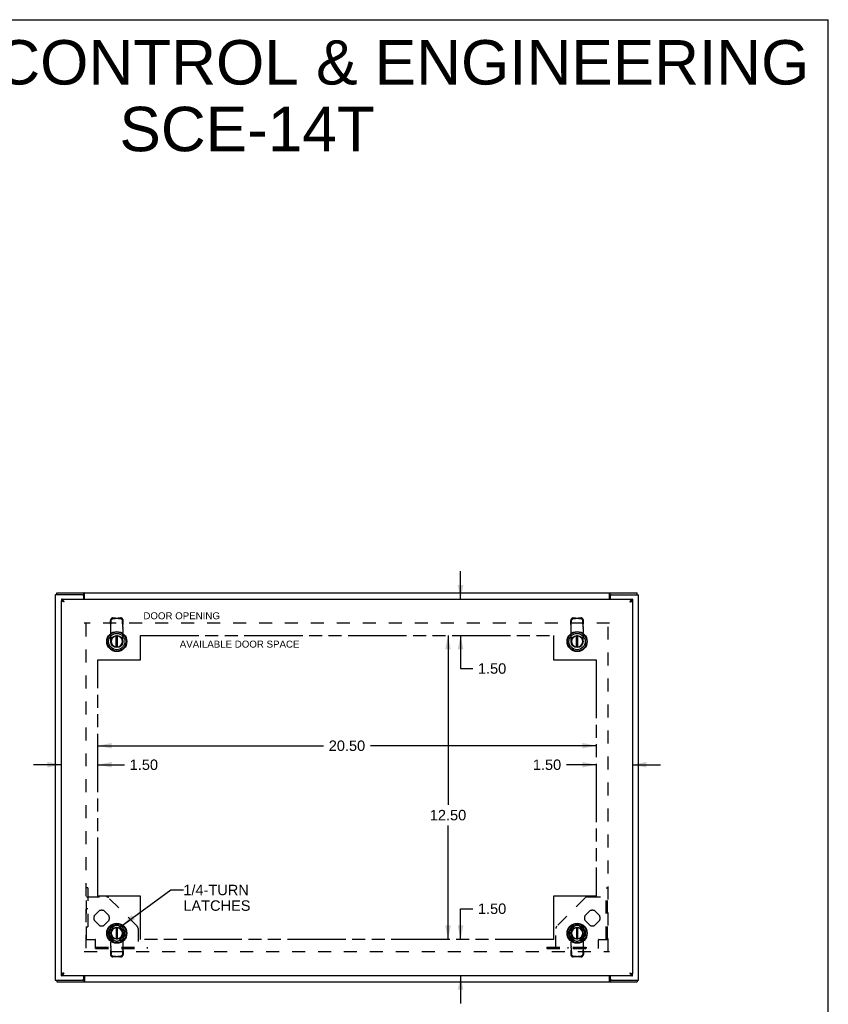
# Model space of a CAD drawing. Header units: inches. Extents: x 0 to 97.1, y 0 to 62.9.
# Tile 5 of 5: x 63.9 to 97.1, y 22.4 to 62.9. Entities that reach past the tile are written whole.
import ezdxf

# ---------------------------------------------------------------- set-up
doc = ezdxf.new("R2010")
doc.units = ezdxf.units.IN
doc.header["$LTSCALE"] = 5.342857
doc.header["$MEASUREMENT"] = 0
doc.linetypes.add('HIDDEN', pattern=[0.2, 0.1, -0.1])
doc.linetypes.add('PHANTOM', pattern=[0.8, 0.45, -0.05, 0.1, -0.05, 0.1, -0.05])
doc.layers.get('0').update_dxf_attribs({"linetype": 'CONTINUOUS'})
for name, color, linetype in [('02___PRT_ALL_AXES', 7, 'CONTINUOUS'), ('1-ACCESS_PANEL', 7, 'CONTINUOUS'), ('AVAILABLE_DOOR_SPACE', 7, 'CONTINUOUS'), ('DEFAULT_2', 8, 'HIDDEN'), ('DIMENSIONS', 7, 'CONTINUOUS')]:
    doc.layers.add(name, color=color, linetype=linetype)
doc.styles.get("Standard").update_dxf_attribs({"font": 'arial.ttf'})
doc.dimstyles.new('DIMSTYLE_1', dxfattribs={"dimtxt": 0.428571, "dimasz": 0.571429, "dimexe": 0.09, "dimexo": 0.07, "dimgap": 0.0375, "dimtad": 0, "dimtih": 1, "dimtoh": 1, "dimzin": 4, "dimdsep": 46, "dimtxsty": 'Standard', "dimblk": '_FILLED', "dimblk1": '_FILLED', "dimblk2": '_FILLED', "dimcen": 0.09, "dimazin": 1, "dimtfac": 1, "dimtofl": 0, "dimtmove": 0, "dimatfit": 3, "dimldrblk": '_FILLED', "dimfxl": 1, "dimtolj": 1, "dimtzin": 4, "dimarcsym": 0})
doc.dimstyles.get("Standard").update_dxf_attribs({"dimtxt": 0.485714, "dimasz": 0.571429, "dimexe": 0.09, "dimexo": 0.07, "dimgap": 0.09, "dimtad": 0, "dimtih": 1, "dimtoh": 1, "dimzin": 4, "dimdsep": 46, "dimtxsty": 'Standard', "dimblk": '_FILLED', "dimblk1": '_FILLED', "dimblk2": '_FILLED', "dimcen": 0.09, "dimazin": 1, "dimtp": 0.01, "dimtm": 0.01, "dimtfac": 1, "dimtofl": 0, "dimtmove": 0, "dimatfit": 3, "dimldrblk": '_FILLED', "dimfxl": 1, "dimtolj": 1, "dimtzin": 4, "dimarcsym": 0})

# ---------------------------------------------------------------- blocks, each defined once
blk = doc.blocks.new('_FILLED')
at = {"color": 0, "linetype": 'ByBlock'}
blk.add_solid([(0, 0), (-1, 0.2), (-1, -0.2)], dxfattribs=at)
blk = doc.blocks.new('*D3')
at = {"layer": '1-ACCESS_PANEL', "color": 2, "linetype": 'Continuous'}
for p, q in [((87.589, 32.211), (86.367, 32.211)), ((89.089, 32.211), (90.232, 32.211))]:
    blk.add_line(p, q, dxfattribs=at)
at = {"layer": '1-ACCESS_PANEL', "color": 2, "linetype": 'Continuous', "xscale": 0.5714285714, "yscale": 0.5714285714, "zscale": 0.5714285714}
blk.add_blockref('_FILLED', (87.589, 32.211), dxfattribs=at)
at = {"layer": '1-ACCESS_PANEL', "color": 2, "linetype": 'Continuous', "xscale": 0.5714285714, "yscale": 0.5714285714, "zscale": 0.5714285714, "rotation": 180}
blk.add_blockref('_FILLED', (89.089, 32.211), dxfattribs=at)
at = {"layer": '1-ACCESS_PANEL', "color": 2, "linetype": 'Continuous', "insert": (86.153, 32.425), "char_height": 0.4286, "width": 1.16463, "attachment_point": 3, "line_spacing_factor": 0.9}
blk.add_mtext('1.50', dxfattribs=at)
blk = doc.blocks.new('*D4')
at = {"layer": '1-ACCESS_PANEL', "color": 2, "linetype": 'Continuous'}
for p, q in [((65.589, 32.211), (64.446, 32.211)), ((67.089, 32.211), (68.187, 32.211))]:
    blk.add_line(p, q, dxfattribs=at)
at = {"layer": '1-ACCESS_PANEL', "color": 2, "linetype": 'Continuous', "xscale": 0.5714285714, "yscale": 0.5714285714, "zscale": 0.5714285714}
blk.add_blockref('_FILLED', (65.589, 32.211), dxfattribs=at)
at = {"layer": '1-ACCESS_PANEL', "color": 2, "linetype": 'Continuous', "xscale": 0.5714285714, "yscale": 0.5714285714, "zscale": 0.5714285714, "rotation": 180}
blk.add_blockref('_FILLED', (67.089, 32.211), dxfattribs=at)
at = {"layer": '1-ACCESS_PANEL', "color": 2, "linetype": 'Continuous', "insert": (68.401, 32.425), "char_height": 0.4286, "width": 1.16463, "attachment_point": 1, "line_spacing_factor": 0.9}
blk.add_mtext('1.50', dxfattribs=at)
blk = doc.blocks.new('*D5')
at = {"layer": '1-ACCESS_PANEL', "color": 2, "linetype": 'Continuous'}
for p, q in [((67.089, 32.993), (76.376, 32.993)), ((87.589, 32.993), (78.302, 32.993))]:
    blk.add_line(p, q, dxfattribs=at)
at = {"layer": '1-ACCESS_PANEL', "color": 2, "linetype": 'Continuous', "xscale": 0.5714285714, "yscale": 0.5714285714, "zscale": 0.5714285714, "rotation": 180}
blk.add_blockref('_FILLED', (67.089, 32.993), dxfattribs=at)
at = {"layer": '1-ACCESS_PANEL', "color": 2, "linetype": 'Continuous', "xscale": 0.5714285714, "yscale": 0.5714285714, "zscale": 0.5714285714}
blk.add_blockref('_FILLED', (87.589, 32.993), dxfattribs=at)
at = {"layer": '1-ACCESS_PANEL', "color": 2, "linetype": 'Continuous', "insert": (77.339, 33.207), "char_height": 0.4286, "width": 1.49761, "attachment_point": 2, "line_spacing_factor": 0.9}
blk.add_mtext('20.50', dxfattribs=at)
blk = doc.blocks.new('*D6')
at = {"layer": '1-ACCESS_PANEL', "color": 2, "linetype": 'Continuous'}
for p, q in [((82.013, 25.027), (82.013, 26.288)), ((82.013, 26.288), (82.513, 26.288)), ((82.013, 23.527), (82.013, 22.384))]:
    blk.add_line(p, q, dxfattribs=at)
at = {"layer": '1-ACCESS_PANEL', "color": 2, "linetype": 'Continuous', "xscale": 0.5714285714, "yscale": 0.5714285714, "zscale": 0.5714285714}
for p, rotation in [((82.013, 25.027), 270), ((82.013, 23.527), 90)]:
    blk.add_blockref('_FILLED', p, dxfattribs=dict(at, rotation=rotation))
at = {"layer": '1-ACCESS_PANEL', "color": 2, "linetype": 'Continuous', "insert": (82.727, 26.502), "char_height": 0.4286, "width": 1.16463, "attachment_point": 1, "line_spacing_factor": 0.9}
blk.add_mtext('1.50', dxfattribs=at)
blk = doc.blocks.new('*D7')
at = {"layer": '1-ACCESS_PANEL', "color": 2, "linetype": 'Continuous'}
for p, q in [((81.497, 37.527), (81.497, 30.567)), ((81.497, 25.027), (81.497, 29.709))]:
    blk.add_line(p, q, dxfattribs=at)
at = {"layer": '1-ACCESS_PANEL', "color": 2, "linetype": 'Continuous', "xscale": 0.5714285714, "yscale": 0.5714285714, "zscale": 0.5714285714}
for p, rotation in [((81.497, 37.527), 90), ((81.497, 25.027), 270)]:
    blk.add_blockref('_FILLED', p, dxfattribs=dict(at, rotation=rotation))
at = {"layer": '1-ACCESS_PANEL', "color": 2, "linetype": 'Continuous', "insert": (81.497, 30.352), "char_height": 0.4286, "width": 1.49761, "attachment_point": 2, "line_spacing_factor": 0.9}
blk.add_mtext('12.50', dxfattribs=at)
blk = doc.blocks.new('*D8')
at = {"layer": '1-ACCESS_PANEL', "color": 2, "linetype": 'Continuous'}
for p, q in [((82.013, 39.027), (82.013, 40.17)), ((82.013, 37.527), (82.013, 36.167)), ((82.013, 36.167), (82.513, 36.167))]:
    blk.add_line(p, q, dxfattribs=at)
at = {"layer": '1-ACCESS_PANEL', "color": 2, "linetype": 'Continuous', "xscale": 0.5714285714, "yscale": 0.5714285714, "zscale": 0.5714285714}
for p, rotation in [((82.013, 39.027), 270), ((82.013, 37.527), 90)]:
    blk.add_blockref('_FILLED', p, dxfattribs=dict(at, rotation=rotation))
at = {"layer": '1-ACCESS_PANEL', "color": 2, "linetype": 'Continuous', "insert": (82.727, 36.382), "char_height": 0.4286, "width": 1.16463, "attachment_point": 1, "line_spacing_factor": 0.9}
blk.add_mtext('1.50', dxfattribs=at)

msp = doc.modelspace()

# ---------------------------------------------------------------- linework, layer by layer
at = {"color": 7, "linetype": 'Continuous'}
for p, q in [((0, 62.857), (97.143, 62.857)), ((97.143, 0), (97.143, 62.857)), ((65.402, 39.202), (65.402, 39.277)), ((65.589, 39.027), (65.589, 38.952)), ((65.591, 38.947), (65.626, 38.947)), ((66.452, 39.202), (66.516, 39.202)), ((66.516, 39.202), (66.516, 39.277)), ((88.162, 39.202), (88.162, 39.277)), ((88.162, 39.202), (88.227, 39.202)), ((88.984, 38.916), (88.972, 38.91)), ((88.989, 38.919), (88.984, 38.916)), ((88.993, 38.921), (88.989, 38.919)), ((88.997, 38.923), (88.993, 38.921)), ((89.087, 38.947), (89.053, 38.947)), ((89.089, 39.027), (89.089, 38.952)), ((89.276, 39.202), (89.276, 39.277)), ((67.841, 37.046), (67.841, 37.495)), ((67.9, 37.046), (67.9, 37.495)), ((86.778, 37.046), (86.778, 37.495)), ((86.837, 37.046), (86.837, 37.495)), ((67.841, 25.507), (67.841, 25.058)), ((67.9, 25.058), (67.9, 25.507)), ((86.778, 25.507), (86.778, 25.058)), ((86.837, 25.058), (86.837, 25.507)), ((65.589, 23.527), (65.589, 23.602)), ((65.591, 23.607), (65.626, 23.607)), ((65.682, 23.63), (65.685, 23.632)), ((65.685, 23.632), (65.689, 23.634)), ((65.689, 23.634), (65.695, 23.637)), ((65.695, 23.637), (65.706, 23.644)), ((89.087, 23.607), (89.053, 23.607)), ((89.089, 23.527), (89.089, 23.602)), ((65.402, 23.352), (65.402, 23.277)), ((66.516, 23.352), (66.452, 23.352)), ((66.516, 23.352), (66.516, 23.277)), ((88.227, 23.352), (88.162, 23.352)), ((88.162, 23.352), (88.162, 23.277)), ((89.276, 23.352), (89.276, 23.277))]:
    msp.add_line(p, q, dxfattribs=at)
at = {"color": 3, "linetype": 'Continuous'}
for p, q in [((65.339, 39.202), (65.339, 23.352)), ((66.452, 39.202), (65.339, 39.202)), ((65.402, 39.277), (89.276, 39.277)), ((65.589, 39.027), (89.089, 39.027)), ((65.589, 23.607), (65.589, 38.947)), ((65.591, 38.947), (65.589, 38.947)), ((65.647, 38.924), (65.642, 38.925)), ((65.652, 38.923), (65.647, 38.924)), ((65.657, 38.921), (65.652, 38.923)), ((65.662, 38.92), (65.657, 38.921)), ((65.667, 38.919), (65.662, 38.92)), ((65.672, 38.918), (65.667, 38.919)), ((65.677, 38.916), (65.672, 38.918)), ((65.685, 38.915), (65.677, 38.916)), ((65.689, 38.936), (65.685, 38.942)), ((65.693, 38.913), (65.685, 38.915)), ((65.706, 38.91), (65.693, 38.913)), ((65.701, 38.919), (65.695, 38.927)), ((65.706, 38.91), (65.701, 38.919)), ((66.514, 39.027), (66.514, 39.139)), ((66.541, 39.027), (66.541, 39.246)), ((88.137, 39.027), (88.137, 39.246)), ((88.164, 39.139), (88.164, 39.027)), ((88.227, 39.202), (89.339, 39.202)), ((88.982, 38.924), (88.972, 38.91)), ((88.972, 38.91), (88.986, 38.913)), ((88.985, 38.93), (88.982, 38.924)), ((88.989, 38.936), (88.985, 38.93)), ((88.986, 38.913), (88.999, 38.916)), ((88.999, 38.916), (89.007, 38.918)), ((89.007, 38.918), (89.014, 38.92)), ((89.014, 38.92), (89.019, 38.921)), ((89.019, 38.921), (89.024, 38.922)), ((89.024, 38.922), (89.029, 38.923)), ((89.029, 38.923), (89.034, 38.924)), ((89.034, 38.924), (89.038, 38.926)), ((89.038, 38.926), (89.043, 38.927)), ((89.087, 38.947), (89.089, 38.947)), ((89.089, 38.947), (89.089, 23.607)), ((89.339, 23.352), (89.339, 39.202)), ((65.591, 23.607), (65.589, 23.607)), ((89.089, 23.527), (65.589, 23.527)), ((65.64, 23.628), (65.636, 23.626)), ((65.645, 23.629), (65.64, 23.628)), ((65.649, 23.63), (65.645, 23.629)), ((65.654, 23.631), (65.649, 23.63)), ((65.659, 23.633), (65.654, 23.631)), ((65.674, 23.636), (65.667, 23.634)), ((65.685, 23.639), (65.674, 23.636)), ((65.706, 23.644), (65.685, 23.639)), ((65.691, 23.62), (65.695, 23.626)), ((66.514, 23.414), (66.514, 23.527)), ((66.541, 23.527), (66.541, 23.308)), ((88.137, 23.308), (88.137, 23.527)), ((88.164, 23.527), (88.164, 23.414)), ((88.972, 23.644), (88.975, 23.643)), ((88.972, 23.644), (88.982, 23.629)), ((88.975, 23.643), (88.988, 23.64)), ((88.982, 23.629), (88.985, 23.623)), ((88.985, 23.623), (88.989, 23.617)), ((88.988, 23.64), (88.996, 23.638)), ((88.989, 23.617), (88.993, 23.612)), ((88.996, 23.638), (89.004, 23.636)), ((89.012, 23.634), (89.017, 23.633)), ((89.017, 23.633), (89.022, 23.632)), ((89.022, 23.632), (89.027, 23.631)), ((89.027, 23.631), (89.031, 23.63)), ((89.031, 23.63), (89.036, 23.628)), ((89.087, 23.607), (89.089, 23.607)), ((65.339, 23.352), (66.452, 23.352)), ((65.402, 23.277), (89.276, 23.277)), ((88.227, 23.352), (89.339, 23.352))]:
    msp.add_line(p, q, dxfattribs=at)
for points in [[(65.685, 38.942), (65.684, 38.945), (65.682, 38.948), (65.68, 38.95), (65.678, 38.953), (65.676, 38.956), (65.674, 38.959), (65.672, 38.961), (65.67, 38.964), (65.668, 38.966), (65.667, 38.969), (65.665, 38.972), (65.663, 38.974), (65.661, 38.977), (65.659, 38.979), (65.657, 38.981), (65.655, 38.984), (65.653, 38.986), (65.651, 38.988), (65.65, 38.99), (65.648, 38.992), (65.646, 38.994), (65.644, 38.997), (65.642, 38.998), (65.64, 39), (65.638, 39.002), (65.636, 39.004), (65.635, 39.006), (65.633, 39.007), (65.631, 39.009), (65.629, 39.011), (65.627, 39.012), (65.625, 39.013), (65.623, 39.015), (65.621, 39.016), (65.619, 39.017), (65.618, 39.018), (65.616, 39.019), (65.614, 39.02), (65.612, 39.021), (65.61, 39.022), (65.608, 39.023), (65.606, 39.024), (65.604, 39.024), (65.602, 39.025), (65.601, 39.025), (65.599, 39.026), (65.597, 39.026), (65.595, 39.026), (65.593, 39.027), (65.591, 39.027), (65.589, 39.027)], [(65.642, 38.925), (65.638, 38.926), (65.636, 38.927), (65.634, 38.928), (65.632, 38.928), (65.63, 38.929), (65.627, 38.929), (65.626, 38.93), (65.624, 38.931), (65.622, 38.931), (65.62, 38.932), (65.618, 38.933), (65.616, 38.933), (65.615, 38.934), (65.613, 38.934), (65.611, 38.935), (65.61, 38.936), (65.608, 38.936), (65.607, 38.937), (65.605, 38.937), (65.604, 38.938), (65.603, 38.939), (65.602, 38.939), (65.6, 38.94), (65.599, 38.941), (65.598, 38.941), (65.597, 38.942), (65.596, 38.942), (65.595, 38.943), (65.595, 38.944), (65.594, 38.944), (65.593, 38.945), (65.592, 38.945), (65.592, 38.946), (65.591, 38.947)], [(65.695, 38.927), (65.693, 38.93), (65.689, 38.936)], [(66.534, 39.257), (66.532, 39.261), (66.531, 39.263), (66.53, 39.265), (66.528, 39.267), (66.527, 39.269), (66.526, 39.27), (66.525, 39.272), (66.524, 39.273), (66.522, 39.274), (66.521, 39.275), (66.52, 39.276), (66.519, 39.276), (66.518, 39.277), (66.517, 39.277), (66.516, 39.277)], [(66.541, 39.246), (66.54, 39.247), (66.539, 39.249), (66.538, 39.251), (66.536, 39.252), (66.535, 39.254), (66.534, 39.257)], [(88.137, 39.246), (88.138, 39.247), (88.14, 39.249), (88.141, 39.251), (88.142, 39.252), (88.143, 39.254), (88.144, 39.257), (88.147, 39.261)], [(88.147, 39.261), (88.148, 39.263), (88.149, 39.265), (88.15, 39.267), (88.151, 39.269), (88.152, 39.27), (88.154, 39.272), (88.155, 39.273), (88.156, 39.274), (88.157, 39.275), (88.158, 39.276), (88.16, 39.276), (88.161, 39.277), (88.162, 39.277), (88.162, 39.277)], [(89.089, 39.027), (89.087, 39.027), (89.085, 39.027), (89.084, 39.026), (89.082, 39.026), (89.08, 39.026), (89.078, 39.025), (89.076, 39.025), (89.074, 39.024), (89.072, 39.024), (89.07, 39.023), (89.068, 39.022), (89.067, 39.021), (89.065, 39.02), (89.063, 39.019), (89.061, 39.018), (89.059, 39.017), (89.057, 39.016), (89.055, 39.015), (89.053, 39.013), (89.051, 39.012), (89.05, 39.011), (89.048, 39.009), (89.046, 39.007), (89.044, 39.006), (89.042, 39.004), (89.04, 39.002), (89.038, 39), (89.036, 38.998), (89.034, 38.997), (89.033, 38.994), (89.031, 38.992), (89.029, 38.99), (89.027, 38.988), (89.025, 38.986), (89.023, 38.984), (89.021, 38.981), (89.019, 38.979), (89.018, 38.977), (89.016, 38.974), (89.014, 38.972), (89.012, 38.969), (89.01, 38.966), (89.008, 38.964), (89.006, 38.961), (89.004, 38.959), (89.002, 38.956), (89.001, 38.953), (88.999, 38.95), (88.997, 38.948), (88.995, 38.945), (88.993, 38.942), (88.989, 38.936)], [(89.043, 38.927), (89.045, 38.928), (89.047, 38.928), (89.049, 38.929), (89.051, 38.929), (89.053, 38.93), (89.055, 38.931), (89.057, 38.931), (89.059, 38.932), (89.06, 38.933), (89.062, 38.933), (89.064, 38.934), (89.065, 38.934), (89.067, 38.935), (89.069, 38.936), (89.07, 38.936), (89.072, 38.937), (89.073, 38.937), (89.074, 38.938), (89.076, 38.939), (89.077, 38.939), (89.078, 38.94), (89.079, 38.941), (89.08, 38.941), (89.081, 38.942), (89.082, 38.942), (89.083, 38.943), (89.084, 38.944), (89.085, 38.944), (89.085, 38.945), (89.086, 38.945), (89.087, 38.946), (89.087, 38.947)], [(65.589, 23.527), (65.591, 23.527), (65.593, 23.527), (65.595, 23.527), (65.597, 23.527), (65.599, 23.528), (65.601, 23.528), (65.602, 23.529), (65.604, 23.529), (65.606, 23.53), (65.608, 23.53), (65.61, 23.531), (65.612, 23.532), (65.614, 23.533), (65.616, 23.534), (65.618, 23.535), (65.619, 23.536), (65.621, 23.537), (65.623, 23.539), (65.625, 23.54), (65.627, 23.541), (65.629, 23.543), (65.631, 23.544), (65.633, 23.546), (65.635, 23.548), (65.636, 23.549), (65.638, 23.551), (65.64, 23.553), (65.642, 23.555), (65.644, 23.557), (65.646, 23.559), (65.648, 23.561), (65.65, 23.563), (65.651, 23.565), (65.653, 23.567), (65.655, 23.57), (65.657, 23.572), (65.659, 23.574), (65.661, 23.577), (65.663, 23.579), (65.665, 23.582), (65.667, 23.584), (65.668, 23.587), (65.67, 23.59), (65.672, 23.592), (65.674, 23.595), (65.676, 23.598), (65.678, 23.6), (65.68, 23.603), (65.682, 23.606), (65.684, 23.609), (65.685, 23.612), (65.687, 23.614), (65.691, 23.62)], [(65.636, 23.626), (65.634, 23.626), (65.632, 23.625), (65.63, 23.625), (65.627, 23.624), (65.626, 23.623), (65.624, 23.623), (65.622, 23.622), (65.62, 23.621), (65.618, 23.621), (65.616, 23.62), (65.615, 23.62), (65.613, 23.619), (65.611, 23.618), (65.61, 23.618), (65.608, 23.617), (65.607, 23.617), (65.605, 23.616), (65.604, 23.615), (65.603, 23.615), (65.602, 23.614), (65.6, 23.613), (65.599, 23.613), (65.598, 23.612), (65.597, 23.612), (65.596, 23.611), (65.595, 23.61), (65.595, 23.61), (65.594, 23.609), (65.593, 23.609), (65.592, 23.608), (65.592, 23.607), (65.591, 23.607)], [(65.667, 23.634), (65.664, 23.634), (65.659, 23.633)], [(65.695, 23.626), (65.697, 23.629), (65.706, 23.644)], [(88.993, 23.612), (88.995, 23.609), (88.997, 23.606), (88.999, 23.603), (89.001, 23.6), (89.002, 23.598), (89.004, 23.595), (89.006, 23.592), (89.008, 23.59), (89.01, 23.587), (89.012, 23.584), (89.014, 23.582), (89.016, 23.579), (89.018, 23.577), (89.019, 23.574), (89.021, 23.572), (89.023, 23.57), (89.025, 23.567), (89.027, 23.565), (89.029, 23.563), (89.031, 23.561), (89.033, 23.559), (89.034, 23.557), (89.036, 23.555), (89.038, 23.553), (89.04, 23.551), (89.042, 23.549), (89.044, 23.548), (89.046, 23.546), (89.048, 23.544), (89.05, 23.543), (89.051, 23.541), (89.053, 23.54), (89.055, 23.539), (89.057, 23.537), (89.059, 23.536), (89.061, 23.535), (89.063, 23.534), (89.065, 23.533), (89.067, 23.532), (89.068, 23.531), (89.07, 23.53), (89.072, 23.53), (89.074, 23.529), (89.076, 23.529), (89.078, 23.528), (89.08, 23.528), (89.082, 23.527), (89.084, 23.527), (89.085, 23.527), (89.087, 23.527), (89.089, 23.527)], [(89.004, 23.636), (89.009, 23.635), (89.012, 23.634)], [(89.036, 23.628), (89.04, 23.627), (89.043, 23.626), (89.045, 23.626), (89.047, 23.625), (89.049, 23.625), (89.051, 23.624), (89.053, 23.623), (89.055, 23.623), (89.057, 23.622), (89.059, 23.621), (89.06, 23.621), (89.062, 23.62), (89.064, 23.62), (89.065, 23.619), (89.067, 23.618), (89.069, 23.618), (89.07, 23.617), (89.072, 23.617), (89.073, 23.616), (89.074, 23.615), (89.076, 23.615), (89.077, 23.614), (89.078, 23.613), (89.079, 23.613), (89.08, 23.612), (89.081, 23.612), (89.082, 23.611), (89.083, 23.61), (89.084, 23.61), (89.085, 23.609), (89.085, 23.609), (89.086, 23.608), (89.087, 23.607), (89.087, 23.607)], [(66.532, 23.293), (66.531, 23.291), (66.53, 23.289), (66.528, 23.287), (66.527, 23.285), (66.526, 23.283), (66.525, 23.282), (66.524, 23.28), (66.522, 23.279), (66.521, 23.278), (66.52, 23.278), (66.519, 23.277), (66.518, 23.277), (66.517, 23.277), (66.516, 23.277)], [(66.541, 23.308), (66.54, 23.306), (66.539, 23.305), (66.538, 23.303), (66.536, 23.301), (66.535, 23.299), (66.534, 23.297), (66.532, 23.293)], [(88.137, 23.308), (88.138, 23.306), (88.14, 23.305), (88.141, 23.303), (88.142, 23.301), (88.143, 23.299), (88.144, 23.297)], [(88.144, 23.297), (88.147, 23.293), (88.148, 23.291), (88.149, 23.289), (88.15, 23.287), (88.151, 23.285), (88.152, 23.283), (88.154, 23.282), (88.155, 23.28), (88.156, 23.279), (88.157, 23.278), (88.158, 23.278), (88.16, 23.277), (88.161, 23.277), (88.162, 23.277), (88.162, 23.277)]]:
    msp.add_lwpolyline(points, dxfattribs=at)
at = {"color": 7, "linetype": 'Continuous'}
for points in [[(66.527, 39.195), (66.525, 39.197), (66.524, 39.198), (66.523, 39.199), (66.522, 39.2), (66.52, 39.2), (66.519, 39.201), (66.518, 39.201), (66.517, 39.202), (66.516, 39.202)], [(66.541, 39.191), (66.54, 39.19), (66.539, 39.19), (66.538, 39.19), (66.537, 39.19), (66.536, 39.19), (66.535, 39.191), (66.533, 39.191), (66.532, 39.192), (66.531, 39.192), (66.53, 39.193), (66.528, 39.194), (66.527, 39.195)], [(88.137, 39.191), (88.138, 39.19), (88.139, 39.19), (88.14, 39.19), (88.141, 39.19), (88.143, 39.19), (88.144, 39.191), (88.145, 39.191), (88.147, 39.192), (88.148, 39.192), (88.149, 39.193), (88.15, 39.194), (88.151, 39.195), (88.153, 39.197)], [(88.153, 39.197), (88.155, 39.198), (88.156, 39.199), (88.157, 39.2), (88.158, 39.2), (88.159, 39.201), (88.16, 39.201), (88.161, 39.202), (88.162, 39.202)], [(89.089, 38.952), (89.087, 38.952), (89.085, 38.952), (89.084, 38.952), (89.082, 38.951), (89.08, 38.951), (89.078, 38.951), (89.076, 38.951), (89.074, 38.951), (89.072, 38.951), (89.07, 38.95), (89.068, 38.95), (89.067, 38.95), (89.065, 38.949), (89.063, 38.949), (89.061, 38.949), (89.059, 38.948), (89.057, 38.948), (89.055, 38.947), (89.053, 38.947), (89.051, 38.946), (89.05, 38.946), (89.048, 38.945), (89.046, 38.945), (89.044, 38.944), (89.042, 38.944), (89.04, 38.943), (89.038, 38.942), (89.036, 38.942), (89.034, 38.941), (89.033, 38.94), (89.031, 38.939), (89.029, 38.939), (89.027, 38.938), (89.025, 38.937), (89.023, 38.936), (89.021, 38.935), (89.019, 38.935), (89.018, 38.934), (89.016, 38.933), (89.014, 38.932), (89.012, 38.931), (89.01, 38.93), (89.008, 38.929), (89.006, 38.928), (89.004, 38.927), (89.002, 38.926), (89.001, 38.925), (88.997, 38.923)], [(65.589, 23.602), (65.591, 23.602), (65.593, 23.602), (65.595, 23.602), (65.597, 23.602), (65.599, 23.602), (65.601, 23.602), (65.602, 23.602), (65.604, 23.603), (65.606, 23.603), (65.608, 23.603), (65.61, 23.603), (65.612, 23.604), (65.614, 23.604), (65.616, 23.604), (65.618, 23.605), (65.619, 23.605), (65.621, 23.606), (65.623, 23.606), (65.625, 23.606), (65.627, 23.607), (65.629, 23.608), (65.631, 23.608), (65.633, 23.609), (65.635, 23.609), (65.636, 23.61), (65.638, 23.61), (65.64, 23.611), (65.642, 23.612), (65.644, 23.613), (65.646, 23.613), (65.648, 23.614), (65.65, 23.615), (65.651, 23.616), (65.653, 23.616), (65.655, 23.617), (65.657, 23.618), (65.659, 23.619), (65.661, 23.62), (65.663, 23.621), (65.665, 23.621), (65.667, 23.622), (65.668, 23.623), (65.67, 23.624), (65.672, 23.625), (65.674, 23.626), (65.676, 23.627), (65.678, 23.628), (65.682, 23.63)], [(66.525, 23.356), (66.524, 23.355), (66.523, 23.354), (66.522, 23.354), (66.52, 23.353), (66.519, 23.352), (66.518, 23.352), (66.517, 23.352), (66.516, 23.352)], [(66.541, 23.363), (66.54, 23.363), (66.539, 23.363), (66.538, 23.363), (66.537, 23.363), (66.536, 23.363), (66.535, 23.363), (66.533, 23.362), (66.532, 23.362), (66.531, 23.361), (66.53, 23.36), (66.528, 23.359), (66.527, 23.358), (66.525, 23.356)], [(88.137, 23.363), (88.138, 23.363), (88.139, 23.363), (88.14, 23.363), (88.141, 23.363), (88.143, 23.363), (88.144, 23.363), (88.145, 23.362), (88.147, 23.362), (88.148, 23.361), (88.149, 23.36), (88.15, 23.359), (88.151, 23.358)], [(88.151, 23.358), (88.153, 23.356), (88.155, 23.355), (88.156, 23.354), (88.157, 23.354), (88.158, 23.353), (88.159, 23.352), (88.16, 23.352), (88.161, 23.352), (88.162, 23.352)]]:
    msp.add_lwpolyline(points, dxfattribs=at)
for centre, radius in [((67.87, 37.277), 0.413), ((67.87, 37.277), 0.394), ((86.808, 37.277), 0.413), ((86.808, 37.277), 0.394), ((67.87, 37.277), 0.335), ((67.87, 37.277), 0.248), ((67.87, 37.277), 0.236), ((86.808, 37.277), 0.335), ((86.808, 37.277), 0.248), ((86.808, 37.277), 0.236), ((67.87, 25.277), 0.413), ((67.87, 25.277), 0.394), ((67.87, 25.277), 0.335), ((67.87, 25.277), 0.248), ((86.808, 25.277), 0.413), ((86.808, 25.277), 0.394), ((86.808, 25.277), 0.335), ((86.808, 25.277), 0.248), ((67.87, 25.277), 0.236), ((86.808, 25.277), 0.236)]:
    msp.add_circle(centre, radius, dxfattribs=at)
at = {"color": 3, "linetype": 'Continuous'}
for centre, start, end in [((66.452, 39.139), 0, 90), ((88.227, 39.139), 90, 180), ((66.452, 23.414), 270, 360), ((88.227, 23.414), 180, 270)]:
    msp.add_arc(centre, 0.0625, start, end, dxfattribs=at)
at = {"color": 7, "linetype": 'Continuous'}
for centre, start, end in [((67.87, 37.277), 97.3031, 82.6969), ((86.808, 37.277), 97.3031, 82.6969), ((67.87, 25.277), 277.3031, 262.6969), ((86.808, 25.277), 277.3031, 262.6969)]:
    msp.add_arc(centre, 0.232, start, end, dxfattribs=at)
at = {"layer": '02___PRT_ALL_AXES', "color": 8, "linetype": 'HIDDEN'}
for p, q in [((66.938, 25.99), (67.157, 26.209)), ((67.334, 26.209), (67.553, 25.99)), ((87.125, 25.99), (87.345, 26.209)), ((87.521, 26.209), (87.741, 25.99)), ((67.157, 25.594), (66.938, 25.813)), ((67.553, 25.813), (67.334, 25.594)), ((67.563, 25.365), (67.782, 25.584)), ((67.959, 25.584), (68.178, 25.365)), ((86.5, 25.365), (86.72, 25.584)), ((86.896, 25.584), (87.116, 25.365)), ((87.345, 25.594), (87.125, 25.813)), ((87.741, 25.813), (87.521, 25.594)), ((67.782, 24.969), (67.563, 25.188)), ((68.178, 25.188), (67.959, 24.969)), ((86.72, 24.969), (86.5, 25.188)), ((87.116, 25.188), (86.896, 24.969))]:
    msp.add_line(p, q, dxfattribs=at)
for centre, start, end in [((67.245, 25.902), 163.955, 196.045), ((67.245, 25.902), 73.955, 106.045), ((67.245, 25.902), 343.955, 16.045), ((87.433, 25.902), 163.955, 196.045), ((87.433, 25.902), 73.955, 106.045), ((87.433, 25.902), 343.955, 16.045), ((67.245, 25.902), 253.955, 286.045), ((67.87, 25.277), 73.955, 106.045), ((86.808, 25.277), 73.955, 106.045), ((87.433, 25.902), 253.955, 286.045), ((67.87, 25.277), 163.955, 196.045), ((67.87, 25.277), 343.955, 16.045), ((86.808, 25.277), 163.955, 196.045), ((86.808, 25.277), 343.955, 16.045), ((67.87, 25.277), 253.955, 286.045), ((86.808, 25.277), 253.955, 286.045)]:
    msp.add_arc(centre, 0.32, start, end, dxfattribs=at)
at = {"layer": 'AVAILABLE_DOOR_SPACE', "color": 7, "linetype": 'PHANTOM'}
for p, q in [((68.839, 36.527), (68.839, 37.527)), ((68.839, 37.527), (85.839, 37.527)), ((85.839, 37.527), (85.839, 36.527)), ((67.089, 26.808), (67.089, 36.527)), ((67.089, 36.527), (68.839, 36.527)), ((85.839, 36.527), (87.589, 36.527)), ((87.589, 36.527), (87.589, 26.808)), ((68.839, 26.808), (67.089, 26.808)), ((68.839, 25.027), (68.839, 26.808)), ((87.589, 26.808), (85.839, 26.808)), ((85.839, 26.808), (85.839, 25.027)), ((85.839, 25.027), (68.839, 25.027))]:
    msp.add_line(p, q, dxfattribs=at)
at = {"layer": 'DEFAULT_2', "color": 8, "linetype": 'HIDDEN'}
for p, q in [((67.608, 38.05), (67.611, 38.146)), ((67.635, 38.029), (67.638, 38.125)), ((67.713, 38.25), (67.77, 38.252)), ((67.74, 38.229), (67.796, 38.231)), ((67.796, 38.231), (67.77, 38.252)), ((67.861, 38.24), (67.88, 38.24)), ((67.945, 38.231), (67.971, 38.252)), ((67.945, 38.231), (68.001, 38.229)), ((67.971, 38.252), (68.028, 38.25)), ((68.106, 38.029), (68.103, 38.125)), ((68.133, 38.05), (68.13, 38.146)), ((86.546, 38.05), (86.549, 38.146)), ((86.572, 38.029), (86.575, 38.125)), ((86.651, 38.25), (86.707, 38.252)), ((86.677, 38.229), (86.734, 38.231)), ((86.734, 38.231), (86.707, 38.252)), ((86.799, 38.24), (86.817, 38.24)), ((86.882, 38.231), (86.909, 38.252)), ((86.882, 38.231), (86.939, 38.229)), ((86.909, 38.252), (86.965, 38.25)), ((87.044, 38.029), (87.041, 38.125)), ((87.07, 38.05), (87.067, 38.146)), ((88.147, 38.027), (66.531, 38.027)), ((66.589, 38.022), (66.589, 24.532)), ((67.635, 38.029), (67.608, 38.05)), ((67.623, 37.879), (67.623, 37.942)), ((67.623, 37.838), (67.623, 37.879)), ((67.623, 37.812), (67.623, 37.838)), ((67.623, 37.647), (67.623, 37.812)), ((68.106, 38.029), (68.133, 38.05)), ((68.118, 37.879), (68.118, 37.942)), ((68.118, 37.879), (68.118, 37.838)), ((68.118, 37.812), (68.118, 37.838)), ((68.118, 37.812), (68.118, 37.647)), ((86.572, 38.029), (86.546, 38.05)), ((86.56, 37.879), (86.56, 37.942)), ((86.56, 37.838), (86.56, 37.879)), ((86.56, 37.812), (86.56, 37.838)), ((86.56, 37.647), (86.56, 37.812)), ((87.044, 38.029), (87.07, 38.05)), ((87.055, 37.879), (87.055, 37.942)), ((87.055, 37.879), (87.055, 37.838)), ((87.055, 37.812), (87.055, 37.838)), ((87.055, 37.812), (87.055, 37.647)), ((88.089, 24.532), (88.089, 38.022)), ((67.623, 37.28), (67.623, 37.647)), ((68.118, 37.28), (68.118, 37.647)), ((86.56, 37.28), (86.56, 37.647)), ((87.055, 37.28), (87.055, 37.647)), ((67.849, 37.054), (67.892, 37.054)), ((86.787, 37.054), (86.829, 37.054)), ((66.62, 25.027), (66.62, 27.152)), ((66.68, 27.152), (66.62, 27.152)), ((66.68, 27.152), (66.68, 25.027)), ((87.998, 27.152), (88.058, 27.152)), ((87.998, 25.027), (87.998, 27.152)), ((88.058, 25.027), (88.058, 27.152)), ((66.62, 26.777), (67.444, 26.777)), ((68.709, 25.563), (67.532, 26.74)), ((87.146, 26.74), (85.97, 25.563)), ((87.235, 26.777), (88.058, 26.777)), ((66.68, 26.277), (66.62, 26.277)), ((88.058, 26.277), (87.998, 26.277)), ((66.68, 25.527), (66.62, 25.527)), ((88.058, 25.527), (87.998, 25.527)), ((67.623, 25.273), (67.623, 24.906)), ((67.892, 25.499), (67.849, 25.499)), ((68.118, 25.273), (68.118, 24.906)), ((68.745, 25.475), (68.745, 24.652)), ((85.933, 24.652), (85.933, 25.475)), ((86.56, 25.273), (86.56, 24.906)), ((86.829, 25.499), (86.787, 25.499)), ((87.055, 25.273), (87.055, 24.906)), ((66.62, 25.027), (66.975, 25.027)), ((66.995, 24.652), (66.995, 25.007)), ((66.995, 24.712), (69.12, 24.712)), ((67.495, 24.712), (67.495, 24.652)), ((67.623, 24.741), (67.623, 24.906)), ((67.623, 24.741), (67.623, 24.715)), ((67.623, 24.674), (67.623, 24.715)), ((68.118, 24.906), (68.118, 24.741)), ((68.118, 24.741), (68.118, 24.715)), ((68.118, 24.715), (68.118, 24.674)), ((68.245, 24.712), (68.245, 24.652)), ((69.12, 24.712), (69.12, 24.652)), ((85.558, 24.712), (87.683, 24.712)), ((85.558, 24.712), (85.558, 24.652)), ((86.433, 24.712), (86.433, 24.652)), ((86.56, 24.741), (86.56, 24.906)), ((86.56, 24.741), (86.56, 24.715)), ((86.56, 24.674), (86.56, 24.715)), ((87.055, 24.906), (87.055, 24.741)), ((87.055, 24.741), (87.055, 24.715)), ((87.055, 24.715), (87.055, 24.674)), ((87.183, 24.712), (87.183, 24.652)), ((87.683, 24.652), (87.683, 25.007)), ((87.703, 25.027), (88.058, 25.027)), ((66.531, 24.527), (88.147, 24.527)), ((66.995, 24.652), (69.12, 24.652)), ((67.635, 24.525), (67.608, 24.503)), ((67.608, 24.503), (67.611, 24.407)), ((67.623, 24.674), (67.623, 24.611)), ((67.635, 24.525), (67.638, 24.428)), ((67.77, 24.302), (67.713, 24.303)), ((67.796, 24.323), (67.74, 24.324)), ((67.796, 24.323), (67.77, 24.302)), ((67.88, 24.313), (67.861, 24.313)), ((68.001, 24.324), (67.945, 24.323)), ((67.945, 24.323), (67.971, 24.302)), ((68.028, 24.303), (67.971, 24.302)), ((68.106, 24.525), (68.103, 24.428)), ((68.106, 24.525), (68.133, 24.503)), ((68.118, 24.674), (68.118, 24.611)), ((68.133, 24.503), (68.13, 24.407)), ((85.558, 24.652), (87.683, 24.652)), ((86.572, 24.525), (86.546, 24.503)), ((86.546, 24.503), (86.549, 24.407)), ((86.56, 24.674), (86.56, 24.611)), ((86.572, 24.525), (86.575, 24.428)), ((86.707, 24.302), (86.651, 24.303)), ((86.734, 24.323), (86.677, 24.324)), ((86.734, 24.323), (86.707, 24.302)), ((86.817, 24.313), (86.799, 24.313)), ((86.939, 24.324), (86.882, 24.323)), ((86.882, 24.323), (86.909, 24.302)), ((86.965, 24.303), (86.909, 24.302)), ((87.044, 24.525), (87.041, 24.428)), ((87.044, 24.525), (87.07, 24.503)), ((87.055, 24.674), (87.055, 24.611)), ((87.07, 24.503), (87.067, 24.407))]:
    msp.add_line(p, q, dxfattribs=at)
for points in [[(67.713, 38.25), (67.704, 38.249), (67.694, 38.248), (67.684, 38.245), (67.675, 38.241), (67.666, 38.237), (67.658, 38.232), (67.65, 38.225), (67.642, 38.219), (67.636, 38.211), (67.63, 38.203), (67.624, 38.194), (67.62, 38.185), (67.616, 38.176), (67.614, 38.166), (67.612, 38.156), (67.611, 38.146)], [(67.638, 38.125), (67.638, 38.135), (67.64, 38.145), (67.643, 38.155), (67.646, 38.164), (67.651, 38.173), (67.656, 38.182), (67.662, 38.19), (67.669, 38.197), (67.676, 38.204), (67.684, 38.21), (67.693, 38.216), (67.702, 38.22), (67.711, 38.224), (67.72, 38.226), (67.73, 38.228), (67.74, 38.229)], [(67.77, 38.252), (67.785, 38.25), (67.8, 38.248), (67.815, 38.246), (67.83, 38.244), (67.846, 38.242), (67.861, 38.24)], [(67.796, 38.231), (67.807, 38.232), (67.818, 38.234), (67.829, 38.236), (67.839, 38.237), (67.85, 38.239), (67.861, 38.24)], [(67.88, 38.24), (67.895, 38.242), (67.91, 38.244), (67.926, 38.246), (67.941, 38.248), (67.956, 38.25), (67.971, 38.252)], [(67.88, 38.24), (67.891, 38.239), (67.901, 38.237), (67.912, 38.236), (67.923, 38.234), (67.934, 38.232), (67.945, 38.231)], [(68.001, 38.229), (68.011, 38.228), (68.021, 38.226), (68.03, 38.224), (68.039, 38.22), (68.048, 38.216), (68.057, 38.21), (68.065, 38.204), (68.072, 38.197), (68.079, 38.19), (68.085, 38.182), (68.09, 38.173), (68.095, 38.164), (68.098, 38.155), (68.101, 38.145), (68.103, 38.135), (68.103, 38.125)], [(68.13, 38.146), (68.129, 38.156), (68.127, 38.166), (68.125, 38.176), (68.121, 38.185), (68.117, 38.194), (68.111, 38.203), (68.105, 38.211), (68.099, 38.219), (68.091, 38.225), (68.083, 38.232), (68.075, 38.237), (68.066, 38.241), (68.056, 38.245), (68.047, 38.248), (68.037, 38.249), (68.028, 38.25)], [(86.651, 38.25), (86.641, 38.249), (86.631, 38.248), (86.622, 38.245), (86.613, 38.241), (86.604, 38.237), (86.595, 38.232), (86.587, 38.225), (86.58, 38.219), (86.573, 38.211), (86.567, 38.203), (86.562, 38.194), (86.557, 38.185), (86.554, 38.176), (86.551, 38.166), (86.549, 38.156), (86.549, 38.146)], [(86.575, 38.125), (86.576, 38.135), (86.578, 38.145), (86.58, 38.155), (86.584, 38.164), (86.588, 38.173), (86.593, 38.182), (86.6, 38.19), (86.606, 38.197), (86.614, 38.204), (86.622, 38.21), (86.63, 38.216), (86.639, 38.22), (86.648, 38.224), (86.658, 38.226), (86.668, 38.228), (86.677, 38.229)], [(86.707, 38.252), (86.722, 38.25), (86.737, 38.248), (86.753, 38.246), (86.768, 38.244), (86.783, 38.242), (86.799, 38.24)], [(86.734, 38.231), (86.744, 38.232), (86.755, 38.234), (86.766, 38.236), (86.777, 38.237), (86.788, 38.239), (86.799, 38.24)], [(86.817, 38.24), (86.832, 38.242), (86.848, 38.244), (86.863, 38.246), (86.879, 38.248), (86.894, 38.25), (86.909, 38.252)], [(86.817, 38.24), (86.828, 38.239), (86.839, 38.237), (86.85, 38.236), (86.861, 38.234), (86.872, 38.232), (86.882, 38.231)], [(86.939, 38.229), (86.948, 38.228), (86.958, 38.226), (86.968, 38.224), (86.977, 38.22), (86.986, 38.216), (86.994, 38.21), (87.002, 38.204), (87.01, 38.197), (87.016, 38.19), (87.022, 38.182), (87.028, 38.173), (87.032, 38.164), (87.036, 38.155), (87.038, 38.145), (87.04, 38.135), (87.041, 38.125)], [(87.067, 38.146), (87.067, 38.156), (87.065, 38.166), (87.062, 38.176), (87.059, 38.185), (87.054, 38.194), (87.049, 38.203), (87.043, 38.211), (87.036, 38.219), (87.029, 38.225), (87.021, 38.232), (87.012, 38.237), (87.003, 38.241), (86.994, 38.245), (86.984, 38.248), (86.975, 38.249), (86.965, 38.25)], [(67.623, 37.942), (67.62, 37.96), (67.618, 37.978), (67.615, 37.996), (67.613, 38.014), (67.61, 38.032), (67.608, 38.05)], [(67.623, 37.942), (67.625, 37.957), (67.627, 37.971), (67.629, 37.986), (67.63, 38), (67.632, 38.014), (67.635, 38.029)], [(68.118, 37.942), (68.116, 37.957), (68.114, 37.971), (68.112, 37.986), (68.11, 38), (68.108, 38.014), (68.106, 38.029)], [(68.118, 37.942), (68.121, 37.96), (68.123, 37.978), (68.126, 37.996), (68.128, 38.014), (68.131, 38.032), (68.133, 38.05)], [(86.56, 37.942), (86.558, 37.96), (86.555, 37.978), (86.553, 37.996), (86.55, 38.014), (86.548, 38.032), (86.546, 38.05)], [(86.56, 37.942), (86.562, 37.957), (86.564, 37.971), (86.566, 37.986), (86.568, 38), (86.57, 38.014), (86.572, 38.029)], [(87.055, 37.942), (87.054, 37.957), (87.052, 37.971), (87.05, 37.986), (87.048, 38), (87.046, 38.014), (87.044, 38.029)], [(87.055, 37.942), (87.058, 37.96), (87.061, 37.978), (87.063, 37.996), (87.066, 38.014), (87.068, 38.032), (87.07, 38.05)], [(67.623, 24.611), (67.62, 24.593), (67.618, 24.575), (67.615, 24.557), (67.613, 24.539), (67.61, 24.521), (67.608, 24.503)], [(67.611, 24.407), (67.612, 24.397), (67.614, 24.387), (67.616, 24.378), (67.62, 24.368), (67.624, 24.359), (67.63, 24.35), (67.636, 24.342), (67.642, 24.335), (67.65, 24.328), (67.658, 24.322), (67.666, 24.317), (67.675, 24.312), (67.684, 24.308), (67.694, 24.306), (67.704, 24.304), (67.713, 24.303)], [(67.623, 24.611), (67.625, 24.597), (67.627, 24.582), (67.629, 24.568), (67.63, 24.553), (67.632, 24.539), (67.635, 24.525)], [(67.74, 24.324), (67.73, 24.325), (67.72, 24.327), (67.711, 24.33), (67.702, 24.333), (67.693, 24.338), (67.684, 24.343), (67.676, 24.349), (67.669, 24.356), (67.662, 24.364), (67.656, 24.372), (67.651, 24.38), (67.646, 24.389), (67.643, 24.399), (67.64, 24.408), (67.638, 24.418), (67.638, 24.428)], [(67.861, 24.313), (67.846, 24.311), (67.83, 24.309), (67.815, 24.307), (67.8, 24.305), (67.785, 24.303), (67.77, 24.302)], [(67.861, 24.313), (67.85, 24.315), (67.839, 24.316), (67.829, 24.318), (67.818, 24.319), (67.807, 24.321), (67.796, 24.323)], [(67.945, 24.323), (67.934, 24.321), (67.923, 24.319), (67.912, 24.318), (67.901, 24.316), (67.891, 24.315), (67.88, 24.313)], [(67.971, 24.302), (67.956, 24.303), (67.941, 24.305), (67.926, 24.307), (67.91, 24.309), (67.895, 24.311), (67.88, 24.313)], [(68.103, 24.428), (68.103, 24.418), (68.101, 24.408), (68.098, 24.399), (68.095, 24.389), (68.09, 24.38), (68.085, 24.372), (68.079, 24.364), (68.072, 24.356), (68.065, 24.349), (68.057, 24.343), (68.048, 24.338), (68.039, 24.333), (68.03, 24.33), (68.021, 24.327), (68.011, 24.325), (68.001, 24.324)], [(68.028, 24.303), (68.037, 24.304), (68.047, 24.306), (68.056, 24.308), (68.066, 24.312), (68.075, 24.317), (68.083, 24.322), (68.091, 24.328), (68.099, 24.335), (68.105, 24.342), (68.111, 24.35), (68.117, 24.359), (68.121, 24.368), (68.125, 24.378), (68.127, 24.387), (68.129, 24.397), (68.13, 24.407)], [(68.118, 24.611), (68.116, 24.597), (68.114, 24.582), (68.112, 24.568), (68.11, 24.553), (68.108, 24.539), (68.106, 24.525)], [(68.118, 24.611), (68.121, 24.593), (68.123, 24.575), (68.126, 24.557), (68.128, 24.539), (68.131, 24.521), (68.133, 24.503)], [(86.56, 24.611), (86.558, 24.593), (86.555, 24.575), (86.553, 24.557), (86.55, 24.539), (86.548, 24.521), (86.546, 24.503)], [(86.549, 24.407), (86.549, 24.397), (86.551, 24.387), (86.554, 24.378), (86.557, 24.368), (86.562, 24.359), (86.567, 24.35), (86.573, 24.342), (86.58, 24.335), (86.587, 24.328), (86.595, 24.322), (86.604, 24.317), (86.613, 24.312), (86.622, 24.308), (86.631, 24.306), (86.641, 24.304), (86.651, 24.303)], [(86.56, 24.611), (86.562, 24.597), (86.564, 24.582), (86.566, 24.568), (86.568, 24.553), (86.57, 24.539), (86.572, 24.525)], [(86.677, 24.324), (86.668, 24.325), (86.658, 24.327), (86.648, 24.33), (86.639, 24.333), (86.63, 24.338), (86.622, 24.343), (86.614, 24.349), (86.606, 24.356), (86.6, 24.364), (86.593, 24.372), (86.588, 24.38), (86.584, 24.389), (86.58, 24.399), (86.578, 24.408), (86.576, 24.418), (86.575, 24.428)], [(86.799, 24.313), (86.783, 24.311), (86.768, 24.309), (86.753, 24.307), (86.737, 24.305), (86.722, 24.303), (86.707, 24.302)], [(86.799, 24.313), (86.788, 24.315), (86.777, 24.316), (86.766, 24.318), (86.755, 24.319), (86.744, 24.321), (86.734, 24.323)], [(86.882, 24.323), (86.872, 24.321), (86.861, 24.319), (86.85, 24.318), (86.839, 24.316), (86.828, 24.315), (86.817, 24.313)], [(86.909, 24.302), (86.894, 24.303), (86.879, 24.305), (86.863, 24.307), (86.848, 24.309), (86.832, 24.311), (86.817, 24.313)], [(87.041, 24.428), (87.04, 24.418), (87.038, 24.408), (87.036, 24.399), (87.032, 24.389), (87.028, 24.38), (87.022, 24.372), (87.016, 24.364), (87.01, 24.356), (87.002, 24.349), (86.994, 24.343), (86.986, 24.338), (86.977, 24.333), (86.968, 24.33), (86.958, 24.327), (86.948, 24.325), (86.939, 24.324)], [(86.965, 24.303), (86.975, 24.304), (86.984, 24.306), (86.994, 24.308), (87.003, 24.312), (87.012, 24.317), (87.021, 24.322), (87.029, 24.328), (87.036, 24.335), (87.043, 24.342), (87.049, 24.35), (87.054, 24.359), (87.059, 24.368), (87.062, 24.378), (87.065, 24.387), (87.067, 24.397), (87.067, 24.407)], [(87.055, 24.611), (87.054, 24.597), (87.052, 24.582), (87.05, 24.568), (87.048, 24.553), (87.046, 24.539), (87.044, 24.525)], [(87.055, 24.611), (87.058, 24.593), (87.061, 24.575), (87.063, 24.557), (87.066, 24.539), (87.068, 24.521), (87.07, 24.503)]]:
    msp.add_lwpolyline(points, dxfattribs=at)
for centre, radius, start, end in [((67.849, 37.28), 0.226, 180, 270), ((67.892, 37.28), 0.226, 270, 360), ((86.787, 37.28), 0.226, 180, 270), ((86.829, 37.28), 0.226, 270, 360), ((67.444, 26.652), 0.125, 45, 90), ((87.235, 26.652), 0.125, 90, 135), ((68.62, 25.475), 0.125, 0, 45), ((86.058, 25.475), 0.125, 135, 180), ((67.849, 25.273), 0.226, 90, 180), ((67.892, 25.273), 0.226, 0, 90), ((86.787, 25.273), 0.226, 90, 180), ((86.829, 25.273), 0.226, 0, 90), ((66.975, 25.007), 0.02, 0, 90), ((87.703, 25.007), 0.02, 90, 180)]:
    msp.add_arc(centre, radius, start, end, dxfattribs=at)

# ---------------------------------------------------------------- texts
at = {"layer": '1-ACCESS_PANEL', "color": 2, "linetype": 'Continuous', "line_spacing_factor": 0.9}
for s, insert, char_height, width, attachment_point in [('DOOR OPENING', (70.538, 38.48), 0.28571, 3.14392, 2), ('AVAILABLE DOOR SPACE', (72.923, 37.314), 0.28571, 4.9145, 2), ('1/4-TURN\\PLATCHES', (70.608, 27.273), 0.4286, 2.75624, 1)]:
    msp.add_mtext(s, dxfattribs=dict(at, insert=insert, char_height=char_height, width=width, attachment_point=attachment_point))
at = {"layer": 'DIMENSIONS', "color": 2, "linetype": 'Continuous', "insert": (73.231, 62.018), "char_height": 1.82857, "width": 46.18332, "attachment_point": 2, "line_spacing_factor": 0.9}
msp.add_mtext('SAGINAW CONTROL & ENGINEERING\\PSCE-14T', dxfattribs=at)

# ---------------------------------------------------------------- dimensions: what is measured, and where the dimension line sits
at = {"layer": '1-ACCESS_PANEL', "color": 2, "linetype": 'Continuous'}
for base, p1, p2, angle, picture, middle in [((82.013, 37.527), (89.074, 39.027), (85.839, 37.527), 270, '*D8', (83.328, 36.165)), ((81.497, 37.527), (85.839, 25.027), (85.839, 37.527), 90, '*D7', (81.515, 30.136)), ((82.013, 25.027), (89.074, 23.527), (85.839, 25.027), 90, '*D6', (83.328, 26.285))]:
    dim = msp.add_linear_dim(base=base, p1=p1, p2=p2, angle=angle, dimstyle='DIMSTYLE_1', dxfattribs=at)
    dim.commit()
    dim.dimension.update_dxf_attribs({"geometry": picture, "text_midpoint": middle, "dimtype": 160})
for base, p1, p2, picture, middle in [((87.589, 32.993), (67.089, 36.527), (87.589, 36.527), '*D5', (77.334, 32.991)), ((67.089, 32.211), (65.589, 23.617), (67.089, 26.808), '*D4', (69.002, 32.209)), ((89.089, 32.211), (87.589, 26.808), (89.089, 23.617), '*D3', (85.589, 32.209))]:
    dim = msp.add_linear_dim(base=base, p1=p1, p2=p2, dimstyle='DIMSTYLE_1', dxfattribs=at)
    dim.commit()
    dim.dimension.update_dxf_attribs({"geometry": picture, "text_midpoint": middle, "dimtype": 160})

# ---------------------------------------------------------------- leaders
at = {"layer": '1-ACCESS_PANEL', "color": 2, "linetype": 'Continuous', "annotation_type": 0, "has_hookline": 1, "hookline_direction": 1, "text_width": 2.686}
msp.add_leader([(68.09, 25.603), (70.096, 27.059), (70.608, 27.059)], dimstyle='Standard', override={"dimtad": 0}, dxfattribs=at)

doc.saveas('drawing.dxf')
